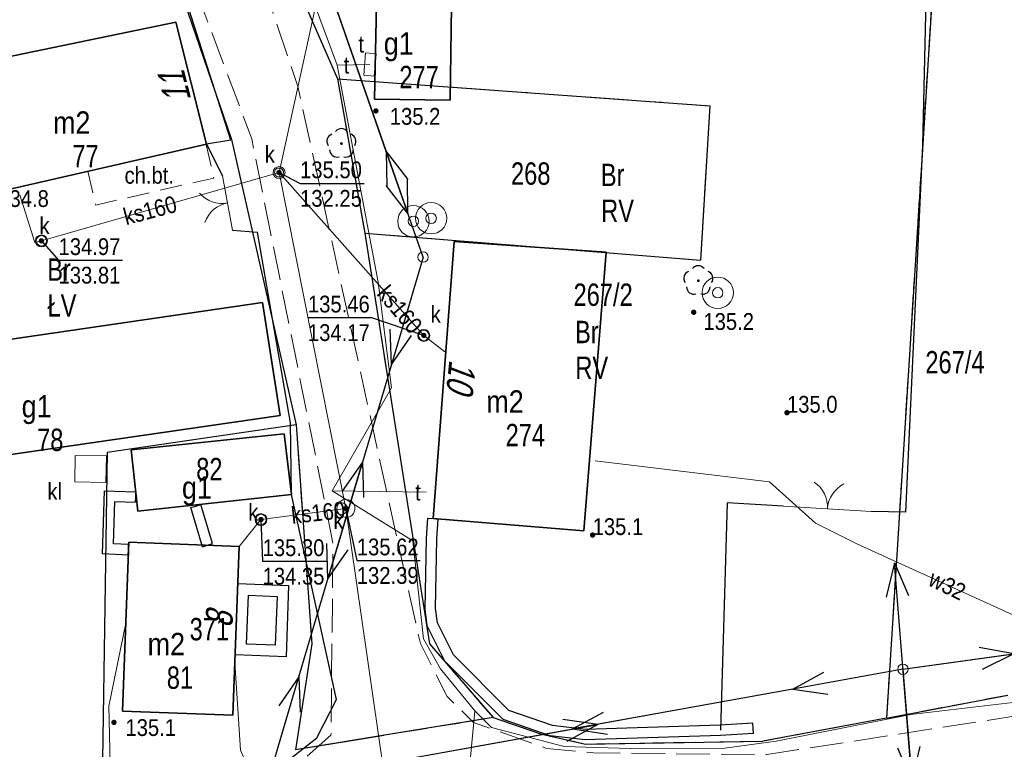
# Model space of a CAD drawing. Header units: metres. Extents: x 5548743 to 5556416, y 5707500 to 5714000.
# Tile 26 of 203: x 5551411 to 5551477, y 5711376 to 5711425. Entities that reach past the tile are written whole.
import ezdxf
from ezdxf.enums import TextEntityAlignment as Align

# ---------------------------------------------------------------- set-up
doc = ezdxf.new("R2010")
doc.units = ezdxf.units.M
doc.header["$MEASUREMENT"] = 0
for name, pattern in [('1.5_0.75', [2.25, 1.5, -0.75]), ('2.25_0.75', [3, 2.25, -0.75]), ('219-1000', [0]), ('otob_1000', [0]), ('suep_nn_1000', [0])]:
    doc.linetypes.add(name, pattern=pattern)
doc.layers.get('0').update_dxf_attribs({"color": 2, "linetype": 'CONTINUOUS', "lineweight": 5})
for name, color, linetype in [('209-oznaczenie konturu klasyfikacyjnego', 7, 'CONTINUOUS'), ('210-oznaczenie konturu użytku gruntowego', 7, 'CONTINUOUS'), ('211-numer działki ewidencyjnej', 7, 'CONTINUOUS'), ('217-kontur klasyfikacyjny', 7, 'CONTINUOUS'), ('218-kontur użytku gruntowego', 7, 'CONTINUOUS'), ('219-działka ewidencyjna', 7, 'CONTINUOUS'), ('238-Punkt adresowy budynku', 7, 'CONTINUOUS'), ('312-budynek ewidencyjny', 7, 'CONTINUOUS'), ('312-oznaczenie budynku ewidencyjnego', 7, 'CONTINUOUS'), ('312-oznaczenie budynku ewidencyjnego-Atr117', 7, 'CONTINUOUS'), ('brama', 7, 'CONTINUOUS'), ('chodnik', 7, 'CONTINUOUS'), ('chodnik-Atr17', 7, 'CONTINUOUS'), ('drzewo liściaste', 7, 'CONTINUOUS'), ('jezdnia', 7, 'CONTINUOUS'), ('ogrodzenie trwałe', 7, 'CONTINUOUS'), ('osadnik  szambo', 7, 'CONTINUOUS'), ('osadnik  szambo-Atr17', 7, 'CONTINUOUS'), ('pikieta naturalna', 7, 'CONTINUOUS'), ('pikieta naturalna-Atr2', 7, 'CONTINUOUS'), ('przewód elektroenergetyczny niskiego napięcia', 7, 'CONTINUOUS'), ('przewód kanalizacyjny', 7, 'CONTINUOUS'), ('przewód kanalizacyjny-Atr1', 7, 'CONTINUOUS'), ('przewód telekomunikacyjny podziemny', 7, 'CONTINUOUS'), ('przewód telekomunikacyjny podziemny-Atr1', 7, 'CONTINUOUS'), ('przewód wodociągowy', 7, 'CONTINUOUS'), ('przewód wodociągowy-Atr1', 7, 'CONTINUOUS'), ('rzedna', 7, 'CONTINUOUS'), ('rzedna-Atr2', 7, 'CONTINUOUS'), ('rzedna-Atr3', 7, 'CONTINUOUS'), ('studnia kanalizacyjna', 7, 'CONTINUOUS'), ('studnia zwykła', 7, 'CONTINUOUS'), ('szafa telekomunikacyjna lub kontener', 7, 'CONTINUOUS'), ('szafa telekomunikacyjna lub kontener-Atr17', 7, 'CONTINUOUS'), ('słup przewodów napowietrznych', 7, 'CONTINUOUS'), ('weranda lub ganek', 7, 'CONTINUOUS'), ('właz do komory lub kanału - okrągły', 7, 'CONTINUOUS'), ('właz do komory lub kanału - okrągły-Atr17', 7, 'CONTINUOUS'), ('ściana oporowa (linia)', 7, 'CONTINUOUS')]:
    doc.layers.add(name, color=color, linetype=linetype)
doc.styles.get("Standard").update_dxf_attribs({"font": 'Working1250', "width": 0.75})
doc.linetypes.add('902-1000', pattern='A,5,0,[1,ksztalty.shx,S=1,R=0,X=0,Y=0],5', length=10)
doc.linetypes.add('otdn_1000', pattern='A,7,0,[21,ksztalty.shx,S=0.7,R=0,X=0,Y=0]', length=7)

# ---------------------------------------------------------------- blocks, each defined once
blk = doc.blocks.new('SUEP1')
at = {"color": 0, "linetype": 'Continuous'}
for p, q in [((7.5, 0), (5.25, 0.75)), ((22.5, 0), (20.25, 0.75)), ((0, 0), (7.5, 0)), ((7.5, 0), (5.25, -0.75)), ((7.5, 0), (22.5, 0)), ((22.5, 0), (20.25, -0.75))]:
    blk.add_line(p, q, dxfattribs=at)
blk = doc.blocks.new('US15')
at = {"color": 0, "linetype": 'Continuous', "lineweight": 13}
blk.add_circle((0, 0), 0.35, dxfattribs=at)
blk = doc.blocks.new('PW01')
at = {"linetype": 'Continuous', "lineweight": 13}
h = blk.add_hatch(color=0, dxfattribs=at)
edge = h.paths.add_edge_path()
edge.add_arc((0, 0), 0.18, 0, 360)
blk = doc.blocks.new('OK02')
at = {"color": 0, "linetype": 'Continuous', "lineweight": 0}
for centre, start, end in [((-2, 0), 0, 60), ((2, 0), 120, 180)]:
    blk.add_arc(centre, 2, start, end, dxfattribs=at)
blk = doc.blocks.new('US13')
at = {"color": 0, "linetype": 'Continuous', "lineweight": 13}
for radius in [1.05, 0.35]:
    blk.add_circle((0, 0), radius, dxfattribs=at)
blk = doc.blocks.new('OP021')
at = {"linetype": 'Continuous', "lineweight": 13}
h = blk.add_hatch(color=0, dxfattribs=at)
edge = h.paths.add_edge_path()
edge.add_arc((0, 0), 0.1, 0, 360)
at = {"color": 0, "linetype": 'Continuous', "lineweight": -3}
for centre, start, end in [((0, 0.5), 38.316, 141.684), ((-0.476, 0.154), 110.388, 213.756), ((0.476, 0.154), 326.244, 69.612), ((-0.294, -0.404), 182.272, 285.64), ((0.294, -0.404), 254.36, 357.728), ((0.294, -0.404), 254.36, 357.728)]:
    blk.add_arc(centre, 0.5, start, end, dxfattribs=at)
blk = doc.blocks.new('US22')
at = {"color": 0, "linetype": 'Continuous', "lineweight": 0}
blk.add_circle((0, 0), 0.4, dxfattribs=at)
blk = doc.blocks.new('US20')
at = {"color": 0, "linetype": 'Continuous', "lineweight": 13}
for p, q in [((-0.75, -0.35), (-0.75, 0.35)), ((-0.75, 0.35), (0.75, 0.35)), ((0.75, -0.35), (0.75, 0.35)), ((-0.75, -0.35), (0.75, -0.35))]:
    blk.add_line(p, q, dxfattribs=at)

msp = doc.modelspace()

# ---------------------------------------------------------------- linework, layer by layer
at = {"layer": '217-kontur klasyfikacyjny', "color": 3, "linetype": '1.5_0.75', "lineweight": 18, "flags": 128}
for points in [[(5551424.16, 5711439.97), (5551432.31, 5711421.27)], [(5551472.7, 5711435.65), (5551469.09, 5711378.43)], [(5551469.09, 5711378.43), (5551472.7, 5711435.65)], [(5551425.21, 5711417.22), (5551422.02, 5711426.53)], [(5551457.26, 5711419.47), (5551432.31, 5711421.27)], [(5551432.31, 5711421.27), (5551434.14, 5711410.93)], [(5551432.31, 5711421.27), (5551457.26, 5711419.47)], [(5551456.63, 5711409.12), (5551457.26, 5711419.47)], [(5551457.26, 5711419.47), (5551456.63, 5711409.12)], [(5551426.57, 5711411.22), (5551425.21, 5711417.22)], [(5551429.54, 5711398.09), (5551426.57, 5711411.22)], [(5551434.14, 5711410.93), (5551456.63, 5711409.12)], [(5551456.63, 5711409.12), (5551434.14, 5711410.93)], [(5551434.14, 5711410.93), (5551438.48, 5711383.4)], [(5551430.59, 5711383.4), (5551429.54, 5711398.09)], [(5551429.5, 5711376.3), (5551430.59, 5711383.4)], [(5551438.48, 5711383.4), (5551442.74, 5711378.46)], [(5551469.09, 5711378.43), (5551477.21, 5711379.97)], [(5551442.74, 5711378.46), (5551445.9, 5711377.38)], [(5551460.81, 5711376.88), (5551469.09, 5711378.43)], [(5551445.9, 5711377.38), (5551448.93, 5711376.69)], [(5551448.93, 5711376.69), (5551460.81, 5711376.88)]]:
    msp.add_lwpolyline(points, dxfattribs=at)
at = {"layer": '218-kontur użytku gruntowego', "color": 70, "linetype": '1.5_0.75', "lineweight": 18, "flags": 128}
for points in [[(5551432.31, 5711421.27), (5551424.16, 5711439.97)], [(5551424.16, 5711439.97), (5551432.31, 5711421.27)], [(5551472.7, 5711435.65), (5551469.09, 5711378.43)], [(5551469.09, 5711378.43), (5551472.7, 5711435.65)], [(5551425.21, 5711417.22), (5551422.02, 5711426.53)], [(5551422.02, 5711426.53), (5551425.21, 5711417.22)], [(5551457.26, 5711419.47), (5551432.31, 5711421.27)], [(5551432.31, 5711421.27), (5551434.14, 5711410.93)], [(5551434.14, 5711410.93), (5551432.31, 5711421.27)], [(5551432.31, 5711421.27), (5551457.26, 5711419.47)], [(5551456.63, 5711409.12), (5551457.26, 5711419.47)], [(5551457.26, 5711419.47), (5551456.63, 5711409.12)], [(5551426.57, 5711411.22), (5551425.21, 5711417.22)], [(5551425.21, 5711417.22), (5551426.57, 5711411.22)], [(5551429.54, 5711398.09), (5551426.57, 5711411.22)], [(5551426.57, 5711411.22), (5551429.54, 5711398.09)], [(5551434.14, 5711410.93), (5551456.63, 5711409.12)], [(5551438.48, 5711383.4), (5551434.14, 5711410.93)], [(5551456.63, 5711409.12), (5551434.14, 5711410.93)], [(5551434.14, 5711410.93), (5551438.48, 5711383.4)], [(5551430.59, 5711383.4), (5551429.54, 5711398.09)], [(5551429.54, 5711398.09), (5551430.59, 5711383.4)], [(5551429.5, 5711376.3), (5551430.59, 5711383.4)], [(5551430.59, 5711383.4), (5551429.5, 5711376.3)], [(5551442.74, 5711378.46), (5551438.48, 5711383.4)], [(5551438.48, 5711383.4), (5551442.74, 5711378.46)], [(5551477.21, 5711379.97), (5551469.09, 5711378.43)], [(5551469.09, 5711378.43), (5551477.21, 5711379.97)], [(5551442.74, 5711378.46), (5551436.41, 5711377.43)], [(5551436.41, 5711377.43), (5551442.74, 5711378.46)], [(5551445.9, 5711377.38), (5551442.74, 5711378.46)], [(5551442.74, 5711378.46), (5551445.9, 5711377.38)], [(5551469.09, 5711378.43), (5551460.81, 5711376.88)], [(5551460.81, 5711376.88), (5551469.09, 5711378.43)], [(5551436.41, 5711377.43), (5551429.5, 5711376.3)], [(5551429.5, 5711376.3), (5551436.41, 5711377.43)], [(5551448.93, 5711376.69), (5551445.9, 5711377.38)], [(5551445.9, 5711377.38), (5551448.93, 5711376.69)], [(5551460.81, 5711376.88), (5551448.93, 5711376.69)], [(5551448.93, 5711376.69), (5551460.81, 5711376.88)]]:
    msp.add_lwpolyline(points, dxfattribs=at)
at = {"layer": '219-działka ewidencyjna', "color": 94, "linetype": '219-1000', "lineweight": 30, "flags": 128}
for points in [[(5551424.16, 5711439.97), (5551432.31, 5711421.27)], [(5551472.7, 5711435.65), (5551469.09, 5711378.43)], [(5551422.02, 5711426.53), (5551425.21, 5711417.22)], [(5551432.31, 5711421.27), (5551457.26, 5711419.47)], [(5551432.31, 5711421.27), (5551434.14, 5711410.93)], [(5551457.26, 5711419.47), (5551456.63, 5711409.12)], [(5551425.21, 5711417.22), (5551429.54, 5711398.09)], [(5551434.14, 5711410.93), (5551438.48, 5711383.4)], [(5551434.14, 5711410.93), (5551456.63, 5711409.12)], [(5551429.54, 5711398.09), (5551416.87, 5711396.24)], [(5551429.54, 5711398.09), (5551430.59, 5711383.4)], [(5551416.87, 5711396.24), (5551416.5, 5711371.21)], [(5551430.59, 5711383.4), (5551429.5, 5711376.3)], [(5551438.48, 5711383.4), (5551442.74, 5711378.46)], [(5551469.09, 5711378.43), (5551477.21, 5711379.97)], [(5551442.74, 5711378.46), (5551436.41, 5711377.43)], [(5551442.74, 5711378.46), (5551445.9, 5711377.38)], [(5551469.09, 5711378.43), (5551460.81, 5711376.88)], [(5551436.41, 5711377.43), (5551429.5, 5711376.3)], [(5551445.9, 5711377.38), (5551448.93, 5711376.69)], [(5551448.93, 5711376.69), (5551460.81, 5711376.88)]]:
    msp.add_lwpolyline(points, dxfattribs=at)
at = {"layer": '312-budynek ewidencyjny', "color": 252, "linetype": 'Continuous', "lineweight": 35, "flags": 128}
for points in [[(5551434.79, 5711419.92), (5551434.99, 5711429.48)], [(5551439.98, 5711429.35), (5551439.85, 5711419.85)], [(5551407.42, 5711422.17), (5551421.48, 5711425.07)], [(5551421.48, 5711425.07), (5551423.52, 5711416.9)], [(5551439.85, 5711419.85), (5551434.79, 5711419.92)], [(5551423.52, 5711416.9), (5551409.47, 5711413.69)], [(5551438.71, 5711391.8), (5551440.13, 5711410.37)], [(5551440.13, 5711410.37), (5551450.3, 5711409.65)], [(5551450.3, 5711409.65), (5551448.82, 5711390.97)], [(5551400.35, 5711402.35), (5551427.28, 5711406.29)], [(5551427.28, 5711406.29), (5551428.46, 5711398.72)], [(5551428.46, 5711398.72), (5551398.7, 5711394.41)], [(5551418.49, 5711396.41), (5551428.74, 5711397.49)], [(5551428.74, 5711397.49), (5551429.23, 5711393.42)], [(5551418.92, 5711392.29), (5551418.49, 5711396.41)], [(5551429.23, 5711393.42), (5551418.92, 5711392.29)], [(5551448.82, 5711390.97), (5551438.71, 5711391.8)], [(5551417.91, 5711378.9), (5551418.32, 5711390.21)], [(5551418.32, 5711390.21), (5551425.71, 5711389.94)], [(5551425.71, 5711389.94), (5551425.3, 5711378.62)], [(5551425.3, 5711378.62), (5551417.91, 5711378.9)]]:
    msp.add_lwpolyline(points, dxfattribs=at)
at = {"layer": 'brama', "color": 252, "linetype": 'otob_1000', "lineweight": 18, "flags": 128}
for points in [[(5551425.28, 5711411.14), (5551424.6, 5711414.78)], [(5551462.17, 5711392.64), (5551468.09, 5711392.27)]]:
    msp.add_lwpolyline(points, dxfattribs=at)
at = {"layer": 'chodnik', "color": 252, "linetype": '1.5_0.75', "lineweight": 18, "flags": 128}
msp.add_lwpolyline([(5551415.59, 5711415.09), (5551416.11, 5711412.82), (5551424.02, 5711414.63), (5551423.5, 5711416.9)], close=True, dxfattribs=at)
at = {"layer": 'jezdnia', "color": 252, "linetype": '2.25_0.75', "lineweight": 18, "flags": 128}
msp.add_lwpolyline([(5551172.09, 5711540.78), (5551175.55, 5711541.48), (5551179.08, 5711541.81), (5551182.67, 5711541.28), (5551184.52, 5711540.66), (5551199.48, 5711533.25), (5551229.75, 5711519.43), (5551232.58, 5711518.54), (5551237.97, 5711517.08), (5551246, 5711516), (5551265.86, 5711515.51), (5551285.84, 5711514.34), (5551298.12, 5711510.6), (5551299.87, 5711510.1), (5551304.6, 5711507.06), (5551344.36, 5711475.83), (5551354.22, 5711468.39), (5551360.8, 5711464.06), (5551374.1, 5711456.68), (5551402.05, 5711446.48), (5551407.78, 5711444.12), (5551410.66, 5711442.85), (5551414.33, 5711440.51), (5551417.63, 5711437.78), (5551420.15, 5711433.54), (5551421.37, 5711431.1), (5551426.56, 5711417.26), (5551432.01, 5711390.13), (5551431.87, 5711377.29), (5551426.97, 5711372.97), (5551427.74, 5711369.97), (5551440.19, 5711371.8), (5551450.56, 5711371.32), (5551462.05, 5711371.81), (5551478.14, 5711373.67), (5551488.68, 5711375.38), (5551516.03, 5711380.25), (5551543.48, 5711385.9), (5551551.63, 5711387.01), (5551565.67, 5711387.79), (5551572.21, 5711387.75), (5551583.47, 5711386.8), (5551583.96, 5711391.49), (5551566.2, 5711392.76), (5551550.45, 5711392.17), (5551542.24, 5711391.21), (5551487.59, 5711380.11), (5551461.08, 5711375.98), (5551449.46, 5711376.1), (5551446.32, 5711376.39), (5551441.41, 5711378.14), (5551439.66, 5711379.88), (5551437.86, 5711383.43), (5551436.13, 5711391.22), (5551429.65, 5711420.76), (5551427.26, 5711427.87), (5551425.61, 5711431.8), (5551422.03, 5711437.63), (5551419.19, 5711441.14), (5551415.93, 5711444.01), (5551412.67, 5711446), (5551409.41, 5711447.67), (5551403.68, 5711450.03), (5551375.77, 5711460.32), (5551363.25, 5711467.22), (5551356.64, 5711471.51), (5551346.66, 5711478.8), (5551307.36, 5711510.62), (5551302.62, 5711513.66), (5551298.56, 5711514.88), (5551286.23, 5711518.17), (5551273.73, 5711520.21), (5551268.88, 5711520.25), (5551264.12, 5711520.29), (5551254.29, 5711520.53), (5551243.63, 5711521.23), (5551236.96, 5711522.3), (5551231.68, 5711523.72), (5551223.67, 5711526.93), (5551218.56, 5711529.25), (5551196.45, 5711540.28), (5551189.04, 5711543.29), (5551182.56, 5711546.16), (5551169.98, 5711545.84), (5551167.74, 5711545.19)], close=True, dxfattribs=at)
at = {"layer": 'ogrodzenie trwałe', "color": 252, "linetype": '902-1000', "lineweight": 25, "flags": 128}
for points in [[(5551425.16, 5711417.17), (5551422.16, 5711426.53), (5551417.66, 5711434.24), (5551413.63, 5711439.01), (5551406.97, 5711442.35), (5551400.96, 5711444.12), (5551390.57, 5711446.91), (5551382.05, 5711447.48)], [(5551471.93, 5711435.28), (5551471.5, 5711416.84), (5551470.35, 5711392.23), (5551468.09, 5711392.27)], [(5551425.16, 5711417.17), (5551423.52, 5711416.9)], [(5551423.52, 5711416.9), (5551424.6, 5711414.78)], [(5551425.28, 5711411.14), (5551426.94, 5711411)], [(5551429.23, 5711393.42), (5551429.16, 5711398.23), (5551426.94, 5711411)], [(5551426.46, 5711373.59), (5551430.92, 5711377.1), (5551432.23, 5711379.68), (5551429.23, 5711393.42)], [(5551462.17, 5711392.64), (5551458.41, 5711392.85), (5551457.96, 5711377.61)]]:
    msp.add_lwpolyline(points, dxfattribs=at)
at = {"layer": 'osadnik  szambo', "color": 34, "linetype": 'Continuous', "lineweight": 18, "flags": 128}
msp.add_lwpolyline([(5551416.82, 5711396), (5551416.78, 5711394.23), (5551414.71, 5711394.27), (5551414.74, 5711396.04)], close=True, dxfattribs=at)
at = {"layer": 'przewód elektroenergetyczny niskiego napięcia', "color": 1, "linetype": 'suep_nn_1000', "lineweight": 18, "flags": 128}
for points in [[(5551429.62, 5711433.49), (5551438.04, 5711409.33)], [(5551438.04, 5711409.33), (5551427.6, 5711374)], [(5551427.6, 5711374), (5551438.04, 5711409.33)], [(5551470.19, 5711381.7), (5551515.02, 5711387.94)], [(5551515.02, 5711387.94), (5551470.19, 5711381.7)], [(5551427.6, 5711374), (5551470.19, 5711381.7)], [(5551470.19, 5711381.7), (5551471.4, 5711366.4)]]:
    msp.add_lwpolyline(points, dxfattribs=at)
at = {"layer": 'przewód kanalizacyjny', "color": 34, "linetype": 'Continuous', "lineweight": 18, "flags": 128}
for points in [[(5551248.99, 5711626.03), (5551264.5, 5711613.67), (5551273.27, 5711606.28), (5551302.49, 5711596.19), (5551334.97, 5711595.59), (5551372.21, 5711602.16), (5551376.68, 5711602.39), (5551379.2, 5711547.02), (5551371.73, 5711524.35), (5551421.06, 5711509.2), (5551418.45, 5711480.42), (5551415.44, 5711457.21), (5551432.89, 5711435.52), (5551428.39, 5711415), (5551432.87, 5711392.48), (5551435.75, 5711372.47)], [(5551428.39, 5711415), (5551412.47, 5711410.42), (5551412.04, 5711410.31), (5551411.03, 5711413.5)], [(5551428.39, 5711415), (5551438.09, 5711404.08), (5551439.5, 5711402.97)], [(5551425.71, 5711389.94), (5551427.18, 5711391.74), (5551432.87, 5711392.48)]]:
    msp.add_lwpolyline(points, dxfattribs=at)
at = {"layer": 'przewód telekomunikacyjny podziemny', "color": 30, "linetype": 'Continuous', "lineweight": 18, "flags": 128}
for points in [[(5551441.51, 5711378.91), (5551439.2, 5711381.74), (5551438.07, 5711383.74), (5551437.35, 5711390.3), (5551431.96, 5711393.66), (5551435.92, 5711400.56), (5551435.04, 5711407.64), (5551434.39, 5711411.06), (5551432.29, 5711422.19), (5551430.83, 5711426.11), (5551429.55, 5711428.45), (5551425.89, 5711438.72), (5551424.15, 5711440.59), (5551421.4, 5711443.46), (5551418.66, 5711445.78), (5551415.29, 5711447.59), (5551411.51, 5711447.74), (5551406.27, 5711450.13)], [(5551432.29, 5711422.19), (5551434.48, 5711422.24)], [(5551441.51, 5711378.91), (5551442.63, 5711377.79), (5551447.5, 5711376.53), (5551452.64, 5711376.37), (5551458.25, 5711376.42), (5551461.7, 5711376.89), (5551470.72, 5711378.67), (5551485.15, 5711380.36), (5551502.66, 5711383.68), (5551517.44, 5711386.58), (5551523.19, 5711388.35), (5551531.78, 5711389.7), (5551537.79, 5711391.03), (5551547.27, 5711392.44), (5551553.93, 5711393.32), (5551574.6, 5711393.03), (5551579.2, 5711392.55), (5551581.84, 5711393.25), (5551588.36, 5711395.8), (5551596.52, 5711395.25), (5551605.77, 5711394.23), (5551619, 5711391.82), (5551622.41, 5711391.33), (5551632.44, 5711388.85)], [(5551438.25, 5711393.58), (5551431.96, 5711393.66)], [(5551417.78, 5711369.88), (5551417.08, 5711375.36), (5551416.98, 5711379.23), (5551418.12, 5711384.79)], [(5551440.78, 5711371.02), (5551441.51, 5711378.91)]]:
    msp.add_lwpolyline(points, dxfattribs=at)
at = {"layer": 'przewód wodociągowy', "color": 5, "linetype": 'Continuous', "lineweight": 18, "flags": 128}
for points in [[(5551482.27, 5711383.21), (5551467.1, 5711390.11), (5551464.34, 5711391.49), (5551461.25, 5711394.26), (5551449.58, 5711395.67)], [(5551425.43, 5711382.15), (5551425.81, 5711376.28), (5551428.42, 5711370.15)]]:
    msp.add_lwpolyline(points, dxfattribs=at)
at = {"layer": 'rzedna-Atr2', "color": 252, "flags": 128}
for points in [[(5551428.39, 5711415), (5551429.8, 5711414.27), (5551434.083, 5711414.27)], [(5551412.47, 5711410.42), (5551413.62, 5711409.12), (5551417.911, 5711409.12)], [(5551438.09, 5711404.08), (5551434.61, 5711405.27), (5551430.327, 5711405.27)], [(5551432.87, 5711392.48), (5551433.6, 5711388.99), (5551437.835, 5711388.99)], [(5551427.18, 5711391.74), (5551427.29, 5711388.94), (5551431.621, 5711388.94)]]:
    msp.add_lwpolyline(points, dxfattribs=at)
at = {"layer": 'studnia kanalizacyjna', "color": 34, "linetype": 'Continuous', "lineweight": 18, "flags": 128}
for points in [[(5551428.66, 5711414.89), (5551428.63, 5711414.82), (5551428.59, 5711414.78), (5551428.54, 5711414.74), (5551428.48, 5711414.71), (5551428.42, 5711414.7), (5551428.36, 5711414.7), (5551428.3, 5711414.71), (5551428.24, 5711414.74), (5551428.19, 5711414.77), (5551428.15, 5711414.81), (5551428.12, 5711414.87), (5551428.1, 5711414.93), (5551428.09, 5711414.99), (5551428.1, 5711415.05), (5551428.11, 5711415.11), (5551428.14, 5711415.17), (5551428.18, 5711415.21), (5551428.23, 5711415.26), (5551428.29, 5711415.29), (5551428.35, 5711415.3), (5551428.41, 5711415.3), (5551428.47, 5711415.29), (5551428.53, 5711415.26), (5551428.58, 5711415.22), (5551428.62, 5711415.18), (5551428.65, 5711415.13), (5551428.68, 5711415.07), (5551428.69, 5711415.01), (5551428.68, 5711414.95)], [(5551433.47, 5711392.5), (5551433.47, 5711392.38), (5551433.43, 5711392.26), (5551433.37, 5711392.14), (5551433.28, 5711392.04), (5551433.19, 5711391.97), (5551433.08, 5711391.92), (5551432.95, 5711391.88), (5551432.83, 5711391.88), (5551432.7, 5711391.91), (5551432.59, 5711391.96), (5551432.48, 5711392.02), (5551432.39, 5711392.12), (5551432.33, 5711392.23), (5551432.29, 5711392.35), (5551432.27, 5711392.47), (5551432.28, 5711392.59), (5551432.32, 5711392.71), (5551432.38, 5711392.82), (5551432.46, 5711392.92), (5551432.56, 5711393), (5551432.67, 5711393.05), (5551432.8, 5711393.08), (5551432.92, 5711393.08), (5551433.05, 5711393.06), (5551433.16, 5711393.01), (5551433.26, 5711392.94), (5551433.36, 5711392.84), (5551433.42, 5711392.74), (5551433.46, 5711392.62)]]:
    msp.add_lwpolyline(points, close=True, dxfattribs=at)
at = {"layer": 'weranda lub ganek', "color": 252, "linetype": 'Continuous'}
for p, q in [((5551425.44, 5711382.66), (5551425.62, 5711387.44)), ((5551425.62, 5711387.44), (5551429.03, 5711387.31)), ((5551429.03, 5711387.31), (5551428.86, 5711382.54)), ((5551426.218, 5711383.383), (5551426.342, 5711386.662)), ((5551426.342, 5711386.662), (5551428.254, 5711386.589)), ((5551428.254, 5711386.589), (5551428.137, 5711383.315)), ((5551428.137, 5711383.315), (5551426.218, 5711383.383)), ((5551428.86, 5711382.54), (5551425.44, 5711382.66))]:
    msp.add_line(p, q, dxfattribs=at)
at = {"layer": 'ściana oporowa (linia)', "color": 252}
for p, q in [((5551416.569, 5711389.435), (5551416.701, 5711393.672)), ((5551416.701, 5711393.672), (5551418.782, 5711393.6)), ((5551423.265, 5711389.919), (5551422.475, 5711392.539)), ((5551438.26, 5711390.466), (5551438.361, 5711391.826)), ((5551438.17, 5711385.73), (5551438.26, 5711390.466)), ((5551418.285, 5711389.36), (5551416.569, 5711389.435)), ((5551438.321, 5711384.606), (5551438.17, 5711385.73)), ((5551439.492, 5711382.253), (5551438.321, 5711384.606)), ((5551443.409, 5711378.326), (5551439.492, 5711382.253)), ((5551446.562, 5711377.237), (5551443.409, 5711378.326)), ((5551460.171, 5711377.391), (5551457.976, 5711377.26)), ((5551448.896, 5711376.969), (5551446.562, 5711377.237)), ((5551457.976, 5711377.26), (5551448.896, 5711376.969))]:
    msp.add_line(p, q, dxfattribs=at)
at = {"layer": 'ściana oporowa (linia)', "color": 252, "linetype": 'Continuous'}
for p, q in [((5551418.77, 5711393.25), (5551418.758, 5711392.9)), ((5551418.782, 5711393.6), (5551418.77, 5711393.25)), ((5551422.475, 5711392.539), (5551422.81, 5711392.64)), ((5551422.81, 5711392.64), (5551423.145, 5711392.741)), ((5551438.361, 5711391.826), (5551438.71, 5711391.8)), ((5551438.71, 5711391.8), (5551439.059, 5711391.774)), ((5551418.3, 5711389.71), (5551418.315, 5711390.06)), ((5551423.265, 5711389.919), (5551423.6, 5711390.02)), ((5551423.6, 5711390.02), (5551423.935, 5711390.121)), ((5551418.285, 5711389.36), (5551418.3, 5711389.71)), ((5551460.15, 5711377.74), (5551460.129, 5711378.089)), ((5551460.171, 5711377.391), (5551460.15, 5711377.74))]:
    msp.add_line(p, q, dxfattribs=at)
at = {"layer": 'ściana oporowa (linia)', "color": 252, "linetype": 'otdn_1000'}
for p, q in [((5551417.291, 5711390.105), (5551417.379, 5711392.948)), ((5551417.379, 5711392.948), (5551418.758, 5711392.9)), ((5551423.935, 5711390.121), (5551423.145, 5711392.741)), ((5551438.96, 5711390.434), (5551439.059, 5711391.774)), ((5551418.315, 5711390.06), (5551417.291, 5711390.105)), ((5551438.87, 5711385.77), (5551438.96, 5711390.434)), ((5551438.999, 5711384.814), (5551438.87, 5711385.77)), ((5551440.068, 5711382.667), (5551438.999, 5711384.814)), ((5551443.791, 5711378.934), (5551440.068, 5711382.667)), ((5551446.718, 5711377.923), (5551443.791, 5711378.934)), ((5551460.129, 5711378.089), (5551457.944, 5711377.96)), ((5551448.924, 5711377.671), (5551446.718, 5711377.923)), ((5551457.944, 5711377.96), (5551448.924, 5711377.671))]:
    msp.add_line(p, q, dxfattribs=at)

# ---------------------------------------------------------------- block references
at = {"layer": 'brama', "color": 252, "linetype": 'Continuous', "lineweight": 18}
for p, rotation in [((5551424.94, 5711412.96), 100.582), ((5551465.13, 5711392.455), 356.424)]:
    msp.add_blockref('OK02', p, dxfattribs=dict(at, rotation=rotation))
at = {"layer": 'drzewo liściaste', "color": 3, "linetype": 'Continuous', "lineweight": 18}
for p in [(5551432.57, 5711416.94), (5551456.48, 5711407.75)]:
    msp.add_blockref('OP021', p, dxfattribs=at)
at = {"layer": 'pikieta naturalna', "color": 252, "linetype": 'Continuous', "lineweight": 13}
for p in [(5551434.88, 5711419.13), (5551456.17, 5711405.63), (5551462.42, 5711398.9), (5551449.4, 5711390.7), (5551417.33, 5711378.14)]:
    msp.add_blockref('PW01', p, dxfattribs=at)
at = {"layer": 'przewód elektroenergetyczny niskiego napięcia', "color": 1, "linetype": 'Continuous', "lineweight": 18}
for p, rotation in [((5551429.62, 5711433.49), 289.214), ((5551438.04, 5711409.33), 109.214), ((5551438.04, 5711409.33), 253.538), ((5551427.6, 5711374), 73.538), ((5551471.4, 5711366.4), 94.522), ((5551470.19, 5711381.7), 7.923999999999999), ((5551470.19, 5711381.7), 190.248), ((5551470.19, 5711381.7), 274.522), ((5551427.6, 5711374), 10.248)]:
    msp.add_blockref('SUEP1', p, dxfattribs=dict(at, rotation=rotation))
at = {"layer": 'rzedna', "color": 34, "linetype": 'Continuous', "lineweight": 18}
for p in [(5551428.39, 5711415), (5551412.47, 5711410.42), (5551438.09, 5711404.08), (5551432.87, 5711392.48), (5551427.18, 5711391.74)]:
    msp.add_blockref('PW01', p, dxfattribs=at)
at = {"layer": 'studnia kanalizacyjna', "color": 34, "linetype": 'Continuous', "lineweight": 18}
for p in [(5551412.47, 5711410.42), (5551438.09, 5711404.08), (5551427.18, 5711391.74)]:
    msp.add_blockref('US15', p, dxfattribs=at)
at = {"layer": 'studnia zwykła', "color": 5, "linetype": 'Continuous', "lineweight": 18}
for p in [(5551437.39, 5711411.73), (5551438.58, 5711411.93), (5551457.78, 5711406.94)]:
    msp.add_blockref('US13', p, dxfattribs=at)
at = {"layer": 'szafa telekomunikacyjna lub kontener', "color": 30, "linetype": 'Continuous', "lineweight": 18, "rotation": 265.577}
msp.add_blockref('US20', (5551434.48, 5711422.24), dxfattribs=at)
at = {"layer": 'słup przewodów napowietrznych', "color": 252, "linetype": 'Continuous', "lineweight": 18}
for p in [(5551438.04, 5711409.33), (5551470.19, 5711381.7)]:
    msp.add_blockref('US15', p, dxfattribs=at)
at = {"layer": 'właz do komory lub kanału - okrągły', "color": 252, "linetype": 'Continuous', "lineweight": 18}
for p in [(5551428.39, 5711415), (5551412.47, 5711410.42), (5551438.09, 5711404.08), (5551432.56, 5711392.47), (5551427.18, 5711391.74)]:
    msp.add_blockref('US22', p, dxfattribs=at)

# ---------------------------------------------------------------- texts
at = {"layer": '209-oznaczenie konturu klasyfikacyjnego', "color": 70, "linetype": 'Continuous', "lineweight": 18, "width": 0.79}
for s, p in [('RV', (5551449.97, 5711413.19)), ('ŁV', (5551412.88, 5711406.84)), ('RV', (5551448.24, 5711402.66))]:
    msp.add_text(s, height=1.5, dxfattribs=at).set_placement(p, align=Align.TOP_LEFT)
at = {"layer": '210-oznaczenie konturu użytku gruntowego', "color": 70, "linetype": 'Continuous', "lineweight": 18, "width": 0.79}
for p in [(5551449.95, 5711414.09), (5551412.86, 5711407.74), (5551448.22, 5711403.56)]:
    msp.add_text('Br', height=1.5, dxfattribs=at).set_placement(p)
at = {"layer": '211-numer działki ewidencyjnej', "color": 94, "linetype": 'Continuous', "lineweight": 30, "width": 0.79}
for s, p in [('268', (5551443.93, 5711414.18)), ('267/4', (5551471.69, 5711401.53)), ('371', (5551422.4, 5711383.64))]:
    msp.add_text(s, height=1.5, dxfattribs=at).set_placement(p)
msp.add_text('267/2', height=1.5, dxfattribs=at).set_placement((5551448.12, 5711407.56), align=Align.TOP_LEFT)
at = {"layer": '238-Punkt adresowy budynku', "color": 252, "linetype": 'Continuous', "lineweight": 18, "oblique": 15, "width": 0.79}
for s, rotation, p in [('11', 104.015, (5551422.26, 5711420.92)), ('10', -95.667, (5551439.7, 5711401.43)), ('8', 87.92, (5551425.28, 5711384.99))]:
    msp.add_text(s, height=1.8, rotation=rotation, dxfattribs=at).set_placement(p, align=Align.CENTER)
at = {"layer": '312-oznaczenie budynku ewidencyjnego', "color": 252, "linetype": 'Continuous', "lineweight": 18, "width": 0.79}
for s, p in [('277', (5551436.45, 5711422.15)), ('77', (5551414.54, 5711416.85)), ('78', (5551412.18, 5711397.83)), ('274', (5551443.57, 5711398.15)), ('82', (5551422.84, 5711395.87)), ('81', (5551420.87, 5711381.89))]:
    msp.add_text(s, height=1.5, dxfattribs=at).set_placement(p, align=Align.TOP_LEFT)
at = {"layer": '312-oznaczenie budynku ewidencyjnego-Atr117', "color": 252, "width": 0.9}
for s, p in [('g1', (5551436.41, 5711423.65)), ('m2', (5551414.5, 5711418.35)), ('g1', (5551412.15, 5711399.33)), ('m2', (5551443.53, 5711399.65)), ('g1', (5551422.89, 5711393.88)), ('m2', (5551420.84, 5711383.39))]:
    msp.add_text(s, height=1.5, dxfattribs=at).set_placement(p, align=Align.MIDDLE_CENTER)
at = {"layer": 'chodnik-Atr17', "color": 252, "width": 0.9}
msp.add_text('ch.bt.', height=1.125, dxfattribs=at).set_placement((5551418.04, 5711414.25))
at = {"layer": 'osadnik  szambo-Atr17', "color": 34, "width": 0.9}
msp.add_text('kl', height=1.125, dxfattribs=at).set_placement((5551412.87, 5711393.06))
at = {"layer": 'pikieta naturalna-Atr2', "color": 252, "width": 0.9}
for s, p in [('135.2', (5551435.81, 5711418.2)), ('134.8', (5551409.58, 5711412.69)), ('135.2', (5551456.82, 5711404.45)), ('135.0', (5551462.42, 5711398.9)), ('135.1', (5551449.4, 5711390.7)), ('135.1', (5551418.1, 5711377.23))]:
    msp.add_text(s, height=1.125, dxfattribs=at).set_placement(p)
at = {"layer": 'przewód kanalizacyjny-Atr1', "color": 34, "width": 0.9}
for rotation, p in [(14.724, (5551418, 5711412.01)), (310.308, (5551435.31, 5711407.2)), (6.097, (5551429.21, 5711392.01))]:
    msp.add_text('ks160', height=1.125, rotation=rotation, dxfattribs=at).set_placement(p, align=Align.MIDDLE_LEFT)
at = {"layer": 'przewód telekomunikacyjny podziemny-Atr1', "color": 30, "width": 0.9}
msp.add_text('t', height=1.125, dxfattribs=at).set_placement((5551432.72, 5711422.2), align=Align.MIDDLE_LEFT)
msp.add_text('t', height=1.125, rotation=357.906, dxfattribs=at).set_placement((5551437.51, 5711393.59), align=Align.MIDDLE_LEFT)
at = {"layer": 'przewód wodociągowy-Atr1', "color": 5, "width": 0.9}
msp.add_text('w32', height=1.125, rotation=334.219, dxfattribs=at).set_placement((5551472.04, 5711387.87), align=Align.MIDDLE_LEFT)
at = {"layer": 'rzedna-Atr2', "color": 34, "width": 0.9}
for s, p in [('135.50', (5551429.8, 5711414.281)), ('134.97', (5551413.62, 5711409.131)), ('135.46', (5551430.327, 5711405.281)), ('135.30', (5551427.29, 5711388.951)), ('135.62', (5551433.6, 5711389.001))]:
    msp.add_text(s, height=1.125, dxfattribs=at).set_placement(p, align=Align.BOTTOM_LEFT)
at = {"layer": 'rzedna-Atr3', "color": 34, "width": 0.9}
for s, p in [('132.25', (5551429.8, 5711412.369)), ('133.81', (5551413.62, 5711407.219)), ('134.17', (5551430.327, 5711403.369)), ('132.39', (5551433.6, 5711387.089)), ('134.35', (5551427.29, 5711387.039))]:
    msp.add_text(s, height=1.125, dxfattribs=at).set_placement(p, align=Align.BOTTOM_LEFT)
at = {"layer": 'szafa telekomunikacyjna lub kontener-Atr17', "color": 30, "width": 0.9}
msp.add_text('t', height=1.125, dxfattribs=at).set_placement((5551433.71, 5711423.04))
at = {"layer": 'właz do komory lub kanału - okrągły-Atr17', "color": 252, "width": 0.9}
for p in [(5551427.43, 5711415.66), (5551412.34, 5711410.88), (5551438.55, 5711404.94), (5551426.32, 5711391.66), (5551432.03, 5711391.11)]:
    msp.add_text('k', height=1.125, dxfattribs=at).set_placement(p)

doc.saveas('drawing.dxf')
